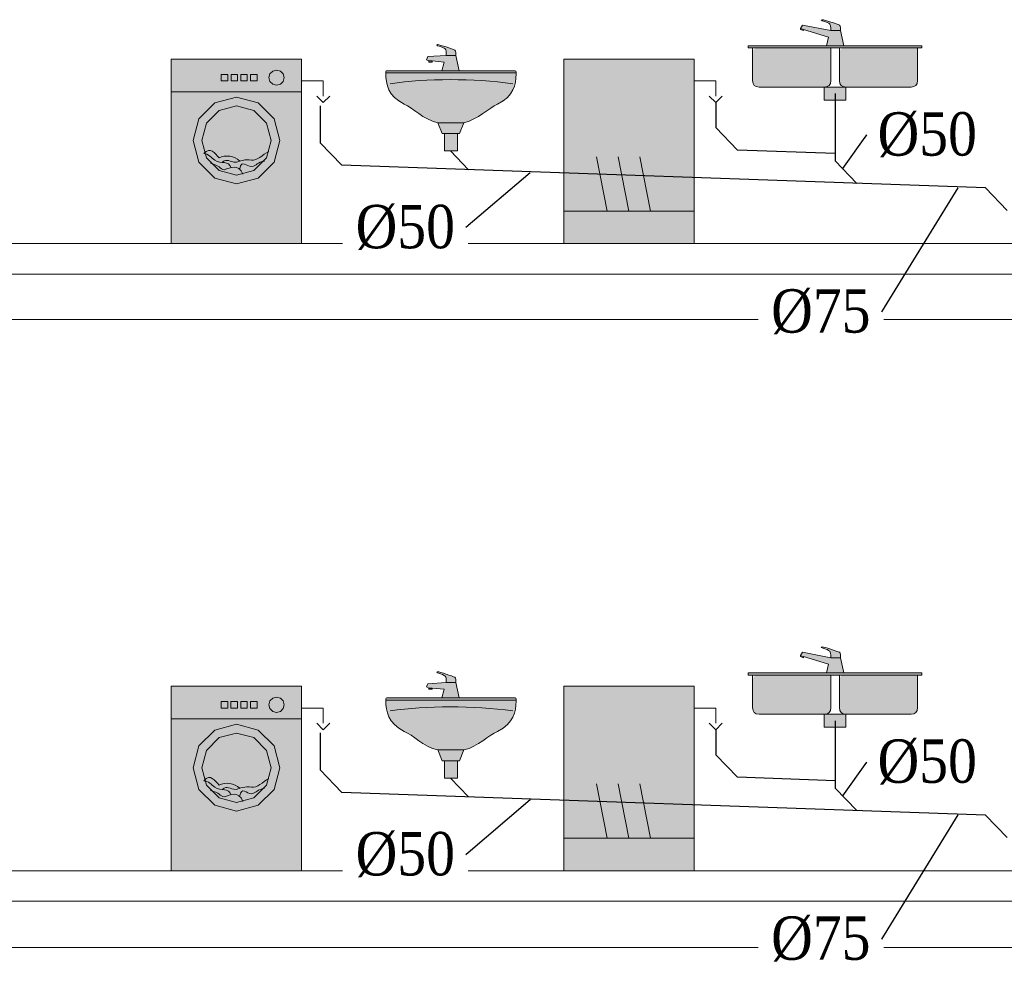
# Model space of a CAD drawing. Header units: millimetres. Extents: x 4585 to 417032, y -23455 to 16738.
# Tile 23 of 31: x 211034 to 215571, y -12205 to -7811. Entities that reach past the tile are written whole.
import ezdxf
from ezdxf import colors
from ezdxf.entities.mleader import LeaderData, LeaderLine
from ezdxf.math import Vec2, Vec3

# ---------------------------------------------------------------- set-up
doc = ezdxf.new("R2010")
doc.units = ezdxf.units.MM
doc.header["$LTSCALE"] = 100
for name, color, linetype, lineweight, true_color in [('IS_Działka kanalizacji sanitarnej grawitacyjnej', 7, 'Continuous', 30, 0x800000), ('IS_Odbiornik2', 7, 'Continuous', 5, 0x000000), ('IS_Pralka', 7, 'Continuous', 5, 0x000000), ('IS_Umywalka', 7, 'Continuous', 5, 0x000000), ('IS_Zlew', 7, 'Continuous', 5, 0x000000), ('IS_Zmywarka', 7, 'Continuous', 0, 0x000000)]:
    doc.layers.add(name, color=color, linetype=linetype, lineweight=lineweight, true_color=true_color)
doc.layers.add('Konstrukcja', color=253, linetype='Continuous', lineweight=5)
doc.layers.add('RR_IWK_opisy', color=7, linetype='Continuous', lineweight=0)
doc.styles.add('Garamond', font='GARA.TTF')

# ---------------------------------------------------------------- blocks, each defined once
blk = doc.blocks.new('16_TypRysWodKan_ZmywarkaCzescKan_00000000-0000-0000-0000-000000000000_Normal')
at = {"layer": 'IS_Zmywarka', "lineweight": 50, "true_color": 0xffffff, "transparency": 33554687}
blk.add_hatch(color=7, dxfattribs=at).paths.add_polyline_path([(-0.3, 0.425), (-0.3, -0.425), (0.3, -0.425), (0.3, 0.425)])
at = {"layer": 'IS_Zmywarka', "lineweight": -2}
blk.add_lwpolyline([(-0.3, 0.425), (0.3, 0.425), (0.3, -0.425), (-0.3, -0.425)], close=True, dxfattribs=at)
for points in [[(-0.3, 0.325), (-0.4, 0.325), (-0.4, 0.255)], [(-0.43, 0.255), (-0.4, 0.225), (-0.37, 0.255)], [(0, -0.275), (0.05, -0.025)], [(0.1, -0.275), (0.15, -0.025)]]:
    blk.add_lwpolyline(points, dxfattribs=at)
for points in [[(-0.1, -0.275, 0), (-0.05, -0.025, 0)], [(-0.3, -0.275, 0), (0.3, -0.275, 0)]]:
    blk.add_polyline3d(points, dxfattribs=at)
blk = doc.blocks.new('16_SANInstalationLeafType_Zlewozmywak2K_00000000-0000-0000-0000-000000000000_ExportItemXref')
at = {"layer": 'IS_Zlew', "lineweight": 50, "true_color": 0xffffff, "transparency": 33554687}
for points in [[(-0.4, 0.125), (-0.4, 0.115), (0.4, 0.115), (0.4, 0.125)], [(-0.05, -0.065), (-0.05, -0.125), (0.05, -0.125), (0.05, -0.065)]]:
    blk.add_hatch(color=7, dxfattribs=at).paths.add_polyline_path(points)
h = blk.add_hatch(color=7, dxfattribs=at)
edge = h.paths.add_edge_path(flags=0)
edge.add_spline(control_points=[(-0.38, 0.115), (-0.38, 0.04), (-0.38, 0.07), (-0.38, -0.035), (-0.38, -0.055), (-0.37, -0.065), (-0.35, -0.065), (-0.2, -0.065), (-0.24, -0.065), (-0.05, -0.065), (-0.03, -0.065), (-0.02, -0.055), (-0.02, -0.035), (-0.02, 0.035), (-0.02, 0.01), (-0.02, 0.115), (-0.2, 0.115), (-0.2, 0.115), (-0.38, 0.115)], knot_values=[0, 0, 0, 0, 1, 1, 1, 2, 2, 2, 3, 3, 3, 4, 4, 4, 5, 5, 5, 6, 6, 6, 6], weights=[1, 1, 1, 1, 1, 1, 1, 1, 1, 1, 1, 1, 1, 1, 1, 1, 1, 1, 1], degree=3, periodic=0)
h = blk.add_hatch(color=7, dxfattribs=at)
edge = h.paths.add_edge_path(flags=0)
edge.add_spline(control_points=[(0.02, 0.115), (0.02, 0.04), (0.02, 0.07), (0.02, -0.035), (0.02, -0.055), (0.03, -0.065), (0.05, -0.065), (0.2, -0.065), (0.16, -0.065), (0.35, -0.065), (0.37, -0.065), (0.38, -0.055), (0.38, -0.035), (0.38, 0.035), (0.38, 0.01), (0.38, 0.115), (0.2, 0.115), (0.2, 0.115), (0.02, 0.115)], knot_values=[0, 0, 0, 0, 1, 1, 1, 2, 2, 2, 3, 3, 3, 4, 4, 4, 5, 5, 5, 6, 6, 6, 6], weights=[1, 1, 1, 1, 1, 1, 1, 1, 1, 1, 1, 1, 1, 1, 1, 1, 1, 1, 1], degree=3, periodic=0)
at = {"layer": 'IS_Zlew', "lineweight": -2, "extrusion": (0, 0, -1)}
blk.add_lwpolyline([(0.4, 0.125), (-0.4, 0.125), (-0.4, 0.115), (0.4, 0.115)], close=True, dxfattribs=at)
at = {"layer": 'IS_Zlew', "lineweight": -2}
blk.add_lwpolyline([(-0.05, -0.065), (-0.05, -0.125), (0.05, -0.125), (0.05, -0.065)], close=True, dxfattribs=at)
for points in [[(-0.38, 0.115), (-0.38, 0.04), (-0.38, 0.07), (-0.38, -0.035), (-0.38, -0.055), (-0.37, -0.065), (-0.35, -0.065), (-0.2, -0.065), (-0.24, -0.065), (-0.05, -0.065), (-0.03, -0.065), (-0.02, -0.055), (-0.02, -0.035), (-0.02, 0.035), (-0.02, 0.01), (-0.02, 0.115)], [(0.02, 0.115), (0.02, 0.04), (0.02, 0.07), (0.02, -0.035), (0.02, -0.055), (0.03, -0.065), (0.05, -0.065), (0.2, -0.065), (0.16, -0.065), (0.35, -0.065), (0.37, -0.065), (0.38, -0.055), (0.38, -0.035), (0.38, 0.035), (0.38, 0.01), (0.38, 0.115)]]:
    blk.add_open_spline(points, degree=3, knots=[0, 0, 0, 0, 1, 1, 1, 2, 2, 2, 3, 3, 3, 4, 4, 4, 5, 5, 5, 5], dxfattribs=at)
blk = doc.blocks.new('16_SANInstalationLeafType_BateriaStojacaRuchWyl_00000000-0000-0000-0000-000000000000_ExportItemXref')
at = {"layer": 'IS_Odbiornik2', "lineweight": 50, "true_color": 0xffffff, "transparency": 33554687}
h = blk.add_hatch(color=7, dxfattribs=at)
edge = h.paths.add_edge_path(flags=0)
edge.add_spline(control_points=[(-0.0028, 0.01), (0.0197, 0.01), (0.0197, 0.01), (0.0422, 0.01), (0.0422, 0.03), (0.0422, 0.035), (0.0472, 0.04), (0.0522, 0.045), (0.0622, 0.05), (0.0822, 0.055), (0.0872, 0.055), (0.0872, 0.06), (0.0822, 0.06), (0.0722, 0.06), (0.0122, 0.04), (0.0022, 0.035), (-0.0028, 0.03), (-0.0028, 0.02), (-0.0028, 0.01)], knot_values=[-6, -6, -6, -6, -5, -5, -5, -4, -4, -4, -3, -3, -3, -2, -2, -2, -1, -1, -1, 0, 0, 0, 0], weights=[1, 1, 1, 1, 1, 1, 1, 1, 1, 1, 1, 1, 1, 1, 1, 1, 1, 1, 1], degree=3, periodic=0)
blk.add_hatch(color=7, dxfattribs=at).paths.add_polyline_path([(-0.0178, -0.06), (0.0622, -0.06), (0.0522, -0.02), (0.1672, 0.015), (0.1672, 0.01), (0.1822, 0.015), (0.1822, 0.02), (0.1722, 0.035), (0.0422, 0.01), (-0.0028, 0.01)])
at = {"layer": 'IS_Odbiornik2', "lineweight": -2, "extrusion": (0, 0, -1)}
blk.add_lwpolyline([(0.0178, -0.06), (0.0028, 0.01), (-0.0422, 0.01), (-0.1722, 0.035), (-0.1822, 0.02), (-0.1822, 0.015), (-0.1822, 0.015), (-0.1672, 0.01), (-0.1672, 0.015), (-0.0522, -0.02), (-0.0622, -0.06)], close=True, dxfattribs=at)
at = {"layer": 'IS_Odbiornik2', "lineweight": -2, "extrusion": (-0.316228, 0.948683, 0), "elevation": -0.0387}
blk.add_lwpolyline([(-0.1792, 0), (-0.1634, 0)], dxfattribs=at)
at = {"layer": 'IS_Odbiornik2', "lineweight": -2}
blk.add_open_spline([(-0.0028, 0.01), (-0.0028, 0.02), (-0.0028, 0.03), (0.0022, 0.035), (0.0122, 0.04), (0.0722, 0.06), (0.0822, 0.06), (0.0872, 0.06), (0.0872, 0.055), (0.0822, 0.055), (0.0622, 0.05), (0.0522, 0.045), (0.0472, 0.04), (0.0422, 0.035), (0.0422, 0.03), (0.0422, 0.01)], degree=3, knots=[0, 0, 0, 0, 1, 1, 1, 2, 2, 2, 3, 3, 3, 4, 4, 4, 5, 5, 5, 5], dxfattribs=at)
blk = doc.blocks.new('16_TypRysWodKan_PralkaAutomatycznaCzescKan_00000000-0000-0000-0000-000000000000_Normal')
at = {"layer": 'IS_Pralka', "lineweight": 50, "true_color": 0xffffff, "transparency": 33554687}
blk.add_hatch(color=7, dxfattribs=at).paths.add_polyline_path([(-0.3, 0.425), (-0.3, -0.425), (0.3, -0.425), (0.3, 0.425)])
h = blk.add_hatch(color=7, dxfattribs=at)
edge = h.paths.add_edge_path(flags=0)
edge.add_ellipse((-0.185, 0.34), major_axis=(0.035, 0), ratio=1, start_angle=0, end_angle=360)
h = blk.add_hatch(color=7, dxfattribs=at)
edge = h.paths.add_edge_path(flags=0)
edge.add_ellipse((0, 0.05), major_axis=(0.2, 0), ratio=1, start_angle=0, end_angle=360)
h = blk.add_hatch(color=7, dxfattribs=at)
edge = h.paths.add_edge_path(flags=0)
edge.add_ellipse((0, 0.05), major_axis=(0.1598, 0), ratio=1, start_angle=0, end_angle=360)
at = {"layer": 'IS_Pralka', "lineweight": -2}
for points in [[(-0.3, 0.425), (0.3, 0.425), (0.3, -0.425), (-0.3, -0.425)], [(-0.095, 0.325), (-0.095, 0.355), (-0.065, 0.355), (-0.065, 0.325)], [(-0.05, 0.325), (-0.05, 0.355), (-0.02, 0.355), (-0.02, 0.325)], [(-0.005, 0.325), (-0.005, 0.355), (0.025, 0.355), (0.025, 0.325)], [(0.04, 0.325), (0.04, 0.355), (0.07, 0.355), (0.07, 0.325)]]:
    blk.add_lwpolyline(points, close=True, dxfattribs=at)
at = {"layer": 'IS_Pralka'}
for points in [[(-0.15, 0.34), (-0.1547, 0.3575), (-0.1675, 0.3703), (-0.185, 0.375), (-0.2025, 0.3703), (-0.2153, 0.3575), (-0.22, 0.34), (-0.2153, 0.3225), (-0.2025, 0.3097), (-0.185, 0.305), (-0.1675, 0.3097), (-0.1547, 0.3225)], [(0.2, 0.05), (0.1732, 0.15), (0.1, 0.2232), (0, 0.25), (-0.1, 0.2232), (-0.1732, 0.15), (-0.2, 0.05), (-0.1732, -0.05), (-0.1, -0.1232), (0, -0.15), (0.1, -0.1232), (0.1732, -0.05)], [(0.1598, 0.05), (0.1384, 0.1299), (0.0799, 0.1884), (0, 0.2098), (-0.0799, 0.1884), (-0.1384, 0.1299), (-0.1598, 0.05), (-0.1384, -0.0299), (-0.0799, -0.0884), (0, -0.1098), (0.0799, -0.0884), (0.1384, -0.0299)]]:
    blk.add_lwpolyline(points, close=True, dxfattribs=at)
at = {"layer": 'IS_Pralka', "lineweight": -2}
for points in [[(-0.3, 0.325), (-0.4, 0.325), (-0.4, 0.255)], [(-0.43, 0.255), (-0.4, 0.225), (-0.37, 0.255)]]:
    blk.add_lwpolyline(points, dxfattribs=at)
blk.add_polyline3d([(-0.3, 0.275, 0), (0.3, 0.275, 0)], dxfattribs=at)
for points, knots in [([(-0.15, 0), (-0.12, -0.015), (-0.095, -0.045), (-0.07, -0.04), (-0.04, -0.035), (-0.015, -0.045), (0, -0.05), (0.035, -0.05), (0.04, -0.03), (0.065, -0.05)], [0, 0, 0, 0, 1, 1, 1, 2, 2, 2, 3, 3, 3, 3]), ([(-0.015, -0.045), (0.01, -0.02), (0.05, -0.015), (0.08, -0.03), (0.1, -0.01), (0.12, 0.025), (0.15, -0.01)], [0, 0, 0, 0, 1, 1, 1, 2, 2, 2, 2]), ([(-0.015, -0.08), (-0.025, -0.035), (-0.045, -0.07), (-0.07, -0.07), (-0.095, -0.065), (-0.095, -0.05), (-0.13, -0.045)], [0, 0, 0, 0, 1, 1, 1, 2, 2, 2, 2]), ([(0.025, -0.075), (0.035, -0.04), (0.07, -0.06), (0.1, -0.04), (0.115, -0.03), (0.13, -0.01), (0.15, -0.01)], [0, 0, 0, 0, 1, 1, 1, 2, 2, 2, 2]), ([(-0.03, -0.105), (-0.01, -0.055), (0.03, -0.075), (0.055, -0.085), (0.08, -0.08), (0.075, -0.065), (0.12, -0.055)], [0, 0, 0, 0, 1, 1, 1, 2, 2, 2, 2])]:
    blk.add_open_spline(points, degree=3, knots=knots, dxfattribs=at)
blk = doc.blocks.new('16_SANInstalationLeafType_UmywalkaPojedyncza_00000000-0000-0000-0000-000000000000_ExportItemXref')
at = {"layer": 'IS_Umywalka', "lineweight": 50, "true_color": 0xffffff, "transparency": 33554687}
h = blk.add_hatch(color=7, dxfattribs=at)
edge = h.paths.add_edge_path(flags=0)
edge.add_spline(control_points=[(-0.3, 0.17), (-0.3, 0.12), (-0.29, 0.07), (-0.215, 0.03), (-0.175, 0.015), (-0.125, -0.04), (-0.06, -0.055), (-0.025, -0.055), (0.01, -0.055), (0.06, -0.055), (0.13, -0.04), (0.175, 0.015), (0.215, 0.03), (0.29, 0.07), (0.3, 0.12), (0.3, 0.175), (0.3, 0.185), (0.3, 0.185), (0.29, 0.185), (0.04, 0.185), (-0.05, 0.185), (-0.29, 0.185), (-0.3, 0.185), (-0.3, 0.185), (-0.3, 0.17)], knot_values=[0, 0, 0, 0, 1, 1, 1, 2, 2, 2, 3, 3, 3, 4, 4, 4, 5, 5, 5, 6, 6, 6, 7, 7, 7, 8, 8, 8, 8], weights=[1, 1, 1, 1, 1, 1, 1, 1, 1, 1, 1, 1, 1, 1, 1, 1, 1, 1, 1, 1, 1, 1, 1, 1, 1], degree=3, periodic=0)
for points in [[(-0.06, -0.055), (-0.04, -0.105), (0.04, -0.105), (0.06, -0.055)], [(-0.03, -0.105), (-0.03, -0.185), (0.03, -0.185), (0.03, -0.105)]]:
    blk.add_hatch(color=7, dxfattribs=at).paths.add_polyline_path(points)
at = {"layer": 'IS_Umywalka', "lineweight": -2, "extrusion": (0, 1, 0), "elevation": 0.175}
blk.add_lwpolyline([(0.3, 0), (-0.3, 0)], dxfattribs=at)
at = {"layer": 'IS_Umywalka', "lineweight": -2}
for points in [[(-0.06, -0.055), (-0.04, -0.105), (0.04, -0.105), (0.06, -0.055)], [(-0.03, -0.105), (-0.03, -0.185), (0.03, -0.185), (0.03, -0.105)]]:
    blk.add_lwpolyline(points, close=True, dxfattribs=at)
blk.add_open_spline([(-0.3, 0.17), (-0.3, 0.12), (-0.29, 0.07), (-0.215, 0.03), (-0.175, 0.015), (-0.125, -0.04), (-0.06, -0.055), (-0.025, -0.055), (0.01, -0.055), (0.06, -0.055), (0.13, -0.04), (0.175, 0.015), (0.215, 0.03), (0.29, 0.07), (0.3, 0.12), (0.3, 0.175), (0.3, 0.185), (0.3, 0.185), (0.29, 0.185), (0.04, 0.185), (-0.05, 0.185), (-0.29, 0.185), (-0.3, 0.185), (-0.3, 0.185), (-0.3, 0.17)], degree=3, knots=[0, 0, 0, 0, 1, 1, 1, 2, 2, 2, 3, 3, 3, 4, 4, 4, 5, 5, 5, 6, 6, 6, 7, 7, 7, 8, 8, 8, 8], dxfattribs=at)
blk.add_open_spline([(-0.285, 0.125), (-0.1, 0.15), (0.11, 0.15), (0.28, 0.125)], degree=3, dxfattribs=at)
blk = doc.blocks.new('16_SANInstalationLeafType_BateriaStojaca_00000000-0000-0000-0000-000000000000_ExportItemXref')
at = {"layer": 'IS_Odbiornik2', "lineweight": 50, "true_color": 0xffffff, "transparency": 33554687}
h = blk.add_hatch(color=7, dxfattribs=at)
edge = h.paths.add_edge_path(flags=0)
edge.add_spline(control_points=[(-0.02578, 0.01), (-0.00328, 0.01), (-0.00328, 0.01), (0.01922, 0.01), (0.01922, 0.03), (0.01922, 0.035), (0.02422, 0.04), (0.02922, 0.045), (0.03922, 0.05), (0.05922, 0.055), (0.06422, 0.055), (0.06422, 0.06), (0.05922, 0.06), (0.04922, 0.06), (-0.01078, 0.04), (-0.02078, 0.035), (-0.02578, 0.03), (-0.02578, 0.02), (-0.02578, 0.01)], knot_values=[-6, -6, -6, -6, -5, -5, -5, -4, -4, -4, -3, -3, -3, -2, -2, -2, -1, -1, -1, 0, 0, 0, 0], weights=[1, 1, 1, 1, 1, 1, 1, 1, 1, 1, 1, 1, 1, 1, 1, 1, 1, 1, 1], degree=3, periodic=0)
blk.add_hatch(color=7, dxfattribs=at).paths.add_polyline_path([(-0.04078, -0.06), (0.03922, -0.06), (0.02922, -0.02), (0.08422, -0.015), (0.08422, -0.02), (0.09922, -0.02), (0.09922, -0.015), (0.10922, -0.01), (0.10422, 0.005), (0.01922, 0.01), (-0.02578, 0.01)])
at = {"layer": 'IS_Odbiornik2', "lineweight": -2, "extrusion": (0, 0, -1)}
blk.add_lwpolyline([(0.04078, -0.06), (0.02578, 0.01), (-0.01922, 0.01), (-0.10422, 0.005), (-0.10922, -0.01), (-0.09922, -0.015), (-0.09922, -0.02), (-0.08422, -0.02), (-0.08422, -0.015), (-0.02922, -0.02), (-0.03922, -0.06)], close=True, dxfattribs=at)
at = {"layer": 'IS_Odbiornik2', "lineweight": -2, "extrusion": (0, 1, 0), "elevation": -0.015}
blk.add_lwpolyline([(-0.09922, 0), (-0.08422, 0)], dxfattribs=at)
at = {"layer": 'IS_Odbiornik2', "lineweight": -2}
blk.add_open_spline([(-0.02578, 0.01), (-0.02578, 0.02), (-0.02578, 0.03), (-0.02078, 0.035), (-0.01078, 0.04), (0.04922, 0.06), (0.05922, 0.06), (0.06422, 0.06), (0.06422, 0.055), (0.05922, 0.055), (0.03922, 0.05), (0.02922, 0.045), (0.02422, 0.04), (0.01922, 0.035), (0.01922, 0.03), (0.01922, 0.01)], degree=3, knots=[0, 0, 0, 0, 1, 1, 1, 2, 2, 2, 3, 3, 3, 4, 4, 4, 5, 5, 5, 5], dxfattribs=at)

msp = doc.modelspace()

# ---------------------------------------------------------------- linework, layer by layer
at = {"layer": 'IS_Działka kanalizacji sanitarnej grawitacyjnej'}
for p, q in [((214791.611, -8151.008), (214791.611, -8461.781)), ((212418.104, -8207.503), (212418.104, -8377.902)), ((214241.522, -8192.658), (214241.522, -8308.3)), ((214341.46, -8411.832), (214241.522, -8308.3)), ((212518.042, -8481.434), (212418.104, -8377.902)), ((214791.611, -8427.74), (214341.46, -8411.832)), ((215484.749, -8586.276), (212518.042, -8481.434)), ((214891.549, -8565.312), (214791.611, -8461.781)), ((215484.749, -8586.276), (215584.753, -8689.807)), ((214791.61, -11041.008), (214791.61, -11351.781)), ((212418.103, -11097.503), (212418.103, -11267.902)), ((214241.521, -11082.658), (214241.521, -11198.3)), ((214341.458, -11301.832), (214241.521, -11198.3)), ((212518.04, -11371.434), (212418.103, -11267.902)), ((214791.61, -11317.74), (214341.458, -11301.832)), ((215484.748, -11476.276), (212518.04, -11371.434)), ((214891.548, -11455.312), (214791.61, -11351.781)), ((215484.748, -11476.276), (215584.752, -11579.807))]:
    msp.add_line(p, q, dxfattribs=at)
at = {"layer": 'Konstrukcja'}
for p, q in [((182465.945, -8842.667), (245399.945, -8842.641)), ((182460.945, -8982.667), (245399.945, -8982.679)), ((182465.945, -9192.667), (245399.945, -9192.667)), ((182465.945, -11732.667), (245399.945, -11732.641)), ((182460.945, -11872.667), (245399.945, -11872.679)), ((182465.945, -12086.667), (245399.945, -12086.667))]:
    msp.add_line(p, q, dxfattribs=at)

# ---------------------------------------------------------------- block references
at = {"layer": 'IS_Odbiornik2', "yscale": 1000, "zscale": 1000}
for name, p, xscale in [('16_SANInstalationLeafType_BateriaStojacaRuchWyl_00000000-0000-0000-0000-000000000000_ExportItemXref', (214813.851, -7871.008), -1000), ('16_SANInstalationLeafType_BateriaStojaca_00000000-0000-0000-0000-000000000000_ExportItemXref', (213018.641, -7985.786), -999.9999999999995), ('16_SANInstalationLeafType_BateriaStojacaRuchWyl_00000000-0000-0000-0000-000000000000_ExportItemXref', (214813.85, -10761.008), -1000), ('16_SANInstalationLeafType_BateriaStojaca_00000000-0000-0000-0000-000000000000_ExportItemXref', (213018.639, -10875.786), -999.9999999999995)]:
    msp.add_blockref(name, p, dxfattribs=dict(at, xscale=xscale))
at = {"layer": 'IS_Pralka', "xscale": -999.9999999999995, "yscale": 1000, "zscale": 1000}
for p in [(212032.949, -8417.658), (212032.947, -11307.658)]:
    msp.add_blockref('16_TypRysWodKan_PralkaAutomatycznaCzescKan_00000000-0000-0000-0000-000000000000_Normal', p, dxfattribs=at)
at = {"layer": 'IS_Umywalka', "xscale": -999.9999999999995, "yscale": 1000, "zscale": 1000}
for p in [(213021.464, -8230.786), (213021.463, -11120.786)]:
    msp.add_blockref('16_SANInstalationLeafType_UmywalkaPojedyncza_00000000-0000-0000-0000-000000000000_ExportItemXref', p, dxfattribs=at)
at = {"layer": 'IS_Zlew', "xscale": -1000, "yscale": 1000, "zscale": 1000}
for p in [(214791.611, -8056.008), (214791.61, -10946.008)]:
    msp.add_blockref('16_SANInstalationLeafType_Zlewozmywak2K_00000000-0000-0000-0000-000000000000_ExportItemXref', p, dxfattribs=at)
at = {"layer": 'IS_Zmywarka', "xscale": -1000, "yscale": 1000, "zscale": 1000}
for p in [(213841.522, -8417.658), (213841.521, -11307.658)]:
    msp.add_blockref('16_TypRysWodKan_ZmywarkaCzescKan_00000000-0000-0000-0000-000000000000_Normal', p, dxfattribs=at)

# ---------------------------------------------------------------- next in the draw order: leaders
at = {"layer": 'RR_IWK_opisy'}
ml = msp.add_multileader_mtext('Standard', dxfattribs=at)
ml.set_content('\\fGaramond|b0|i0;%%c50', color=256, style='Garamond')
ml.set_leader_properties()
ml.build(insert=Vec2(0, 0))
ml.multileader.update_dxf_attribs({"has_text_frame": 1, "text_left_attachment_type": 2, "text_right_attachment_type": 2})
ctx = ml.context
ctx.base_point, ctx.char_height, ctx.landing_gap_size, ctx.plane_origin, ctx.plane_x_axis = Vec3(215087.291, -8341.628), 200, 50, Vec3(361841.64, 185679.05), Vec3(-1, 0)
ctx.left_attachment, ctx.right_attachment = 2, 2
notes = []
notes.append((ctx, [(0, (1, 1, 0), (214937.291, -8341.628), (1, 0), 2.131628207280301e-14, [(0, [(214825.015, -8499.979)], 0, [])])]))
ctx.mtext.insert = Vec3(214987.291, -8237.086)
ctx.mtext.has_bg_fill, ctx.mtext.bg_color, ctx.mtext.bg_scale_factor, ctx.mtext.bg_transparency, ctx.mtext.use_window_bg_color = 1, -1027028792, 1.3, 0, 1
ml = msp.add_multileader_mtext('Standard', dxfattribs=at)
ml.set_content('\\fGaramond|b0|i0;%%c50', color=256, style='Garamond')
ml.set_leader_properties()
ml.build(insert=Vec2(0, 0))
ml.multileader.update_dxf_attribs({"has_text_frame": 1, "text_left_attachment_type": 2, "text_right_attachment_type": 2})
ctx = ml.context
ctx.base_point, ctx.char_height, ctx.landing_gap_size, ctx.plane_origin, ctx.plane_x_axis = Vec3(212638.867, -8768.543), 200, 50, Vec3(360663.404, 184055.942), Vec3(-1, 0)
ctx.left_attachment, ctx.right_attachment, ctx.text_align_type = 2, 2, 2
notes.append((ctx, [(0, (1, 1, 0), (213089.968, -8768.543), (-1, 0), 2.131628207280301e-14, [(0, [(213389.999, -8513.836)], 0, [])])]))
ctx.mtext.insert, ctx.mtext.alignment = Vec3(213039.968, -8664.001), 3
ctx.mtext.has_bg_fill, ctx.mtext.bg_color, ctx.mtext.bg_scale_factor, ctx.mtext.bg_transparency, ctx.mtext.use_window_bg_color = 1, -1027028792, 1.3, 0, 1
ml = msp.add_multileader_mtext('Standard', dxfattribs=at)
ml.set_content('\\fGaramond|b0|i0;%%c75', color=256, style='Garamond')
ml.set_leader_properties()
ml.build(insert=Vec2(0, 0))
ml.multileader.update_dxf_attribs({"has_text_frame": 1, "text_left_attachment_type": 2, "text_right_attachment_type": 2})
ctx = ml.context
ctx.base_point, ctx.char_height, ctx.landing_gap_size, ctx.plane_origin, ctx.plane_x_axis = Vec3(215054.691, -9157.2), 200, 50, Vec3(362411.196, 184032.534), Vec3(-1, 0)
ctx.left_attachment, ctx.right_attachment, ctx.text_align_type = 2, 2, 2
notes.append((ctx, [(0, (1, 1, 0), (215004.691, -9157.2), (-1, 0), 2.131628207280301e-14, [(0, [(215359.28, -8581.842)], 0, [])])]))
ctx.mtext.insert, ctx.mtext.alignment = Vec3(214954.691, -9052.658), 3
ctx.mtext.has_bg_fill, ctx.mtext.bg_color, ctx.mtext.bg_scale_factor, ctx.mtext.bg_transparency, ctx.mtext.use_window_bg_color = 1, -1027028792, 1.3, 0, 1
ml = msp.add_multileader_mtext('Standard', dxfattribs=at)
ml.set_content('\\fGaramond|b0|i0;%%c50', color=256, style='Garamond')
ml.set_leader_properties()
ml.build(insert=Vec2(0, 0))
ml.multileader.update_dxf_attribs({"has_text_frame": 1, "text_left_attachment_type": 2, "text_right_attachment_type": 2})
ctx = ml.context
ctx.base_point, ctx.char_height, ctx.landing_gap_size, ctx.plane_origin, ctx.plane_x_axis = Vec3(215087.289, -11231.628), 200, 50, Vec3(361841.639, 182789.05), Vec3(-1, 0)
ctx.left_attachment, ctx.right_attachment = 2, 2
notes.append((ctx, [(0, (1, 1, 0), (214937.289, -11231.628), (1, 0), 2.131628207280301e-14, [(0, [(214825.014, -11389.979)], 0, [])])]))
ctx.mtext.insert = Vec3(214987.289, -11127.086)
ctx.mtext.has_bg_fill, ctx.mtext.bg_color, ctx.mtext.bg_scale_factor, ctx.mtext.bg_transparency, ctx.mtext.use_window_bg_color = 1, -1027028792, 1.3, 0, 1
ml = msp.add_multileader_mtext('Standard', dxfattribs=at)
ml.set_content('\\fGaramond|b0|i0;%%c50', color=256, style='Garamond')
ml.set_leader_properties()
ml.build(insert=Vec2(0, 0))
ml.multileader.update_dxf_attribs({"has_text_frame": 1, "text_left_attachment_type": 2, "text_right_attachment_type": 2})
ctx = ml.context
ctx.base_point, ctx.char_height, ctx.landing_gap_size, ctx.plane_origin, ctx.plane_x_axis = Vec3(212638.866, -11658.543), 200, 50, Vec3(360663.403, 181165.942), Vec3(-1, 0)
ctx.left_attachment, ctx.right_attachment, ctx.text_align_type = 2, 2, 2
notes.append((ctx, [(0, (1, 1, 0), (213089.967, -11658.543), (-1, 0), 2.131628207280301e-14, [(0, [(213389.998, -11403.836)], 0, [])])]))
ctx.mtext.insert, ctx.mtext.alignment = Vec3(213039.967, -11554.001), 3
ctx.mtext.has_bg_fill, ctx.mtext.bg_color, ctx.mtext.bg_scale_factor, ctx.mtext.bg_transparency, ctx.mtext.use_window_bg_color = 1, -1027028792, 1.3, 0, 1
ml = msp.add_multileader_mtext('Standard', dxfattribs=at)
ml.set_content('\\fGaramond|b0|i0;%%c75', color=256, style='Garamond')
ml.set_leader_properties()
ml.build(insert=Vec2(0, 0))
ml.multileader.update_dxf_attribs({"has_text_frame": 1, "text_left_attachment_type": 2, "text_right_attachment_type": 2})
ctx = ml.context
ctx.base_point, ctx.char_height, ctx.landing_gap_size, ctx.plane_origin, ctx.plane_x_axis = Vec3(215054.69, -12047.2), 200, 50, Vec3(362411.195, 181142.534), Vec3(-1, 0)
ctx.left_attachment, ctx.right_attachment, ctx.text_align_type = 2, 2, 2
notes.append((ctx, [(0, (1, 1, 0), (215004.69, -12047.2), (-1, 0), 2.131628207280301e-14, [(0, [(215359.279, -11471.842)], 0, [])])]))
ctx.mtext.insert, ctx.mtext.alignment = Vec3(214954.69, -11942.658), 3
ctx.mtext.has_bg_fill, ctx.mtext.bg_color, ctx.mtext.bg_scale_factor, ctx.mtext.bg_transparency, ctx.mtext.use_window_bg_color = 1, -1027028792, 1.3, 0, 1
for ctx, leaders in notes:
    for number, flags, end, landing, length, lines in leaders:
        leader = LeaderData()
        leader.index, (leader.has_last_leader_line, leader.has_dogleg_vector, leader.attachment_direction) = number, flags
        leader.last_leader_point, leader.dogleg_vector, leader.dogleg_length = Vec3(end), Vec3(landing), length
        for number, points, colour, breaks in lines:
            line = LeaderLine()
            line.index, line.vertices, line.color, line.breaks = number, Vec3.list(points), colors.encode_raw_color(colour), breaks
            leader.lines.append(line)
        ctx.leaders.append(leader)

# ---------------------------------------------------------------- next in the draw order: linework, layer by layer
at = {"layer": 'IS_Działka kanalizacji sanitarnej grawitacyjnej'}
for p, q in [((213101.927, -8502.068), (213018.641, -8415.786)), ((213101.926, -11392.068), (213018.639, -11305.786))]:
    msp.add_line(p, q, dxfattribs=at)

doc.saveas('drawing.dxf')
